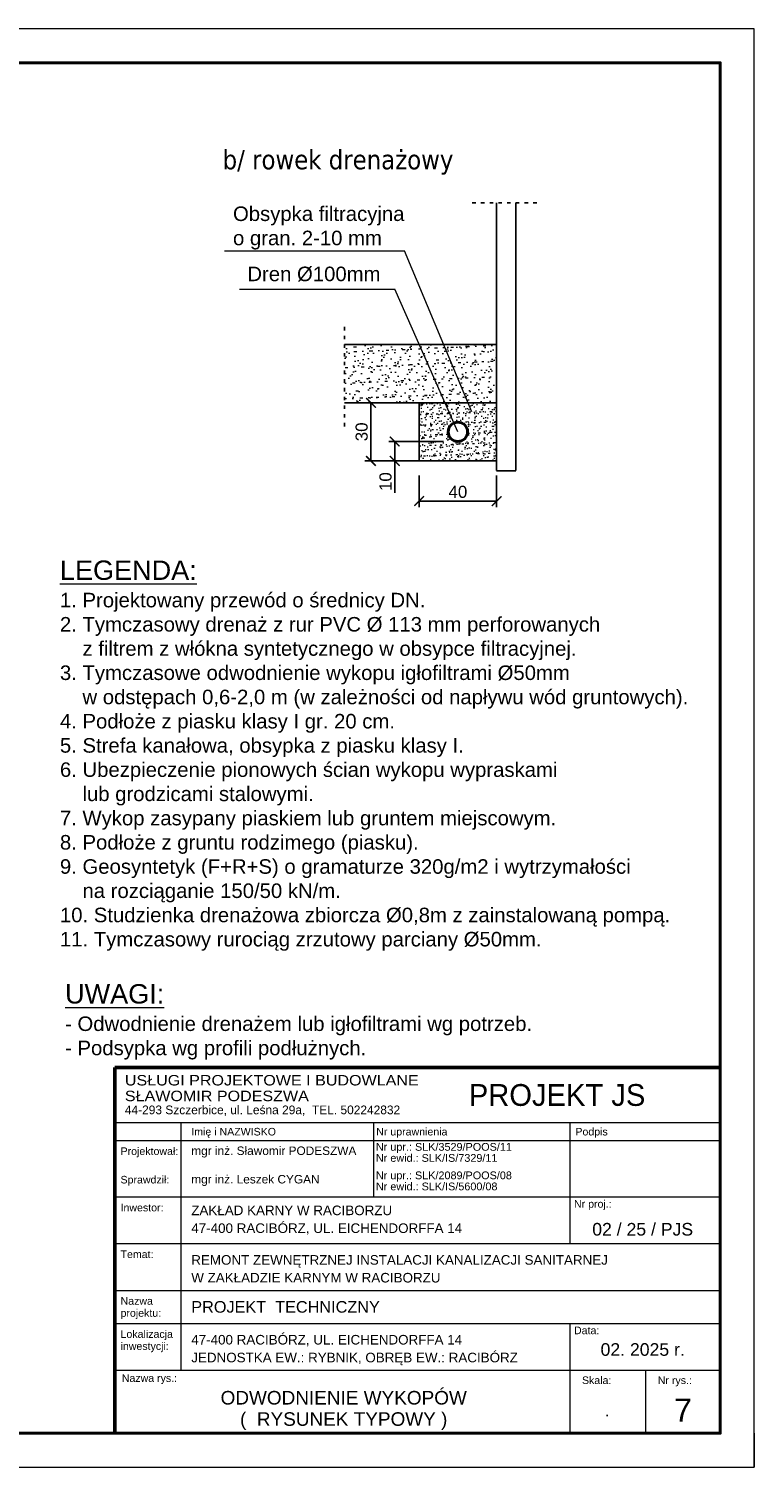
# Model space of a CAD drawing. Header units: millimetres. Extents: x 6893 to 8997, y -1620 to 1441.
# Tile 2 of 9: x 8248 to 8997, y -1620 to -135. Entities that reach past the tile are written whole.
import ezdxf
from ezdxf.enums import TextEntityAlignment as Align

# ---------------------------------------------------------------- set-up
doc = ezdxf.new("R2010")
doc.units = ezdxf.units.MM
doc.header["$MEASUREMENT"] = 0
doc.linetypes.add('ACAD_ISO03W100', pattern=[30, 12, -18])
doc.layers.get('0').update_dxf_attribs({"lineweight": 13})
doc.layers.get('Defpoints').update_dxf_attribs({"lineweight": 13})
for name, color, linetype, lineweight in [('013', 2, 'Continuous', 25), ('04', 22, 'Continuous', 40), ('__tabela', 7, 'Continuous', 15), ('_wypełnienie', 252, 'Continuous', 5), ('opisy', 7, 'Continuous', 5), ('wymiary', 3, 'Continuous', 5)]:
    doc.layers.add(name, color=color, linetype=linetype, lineweight=lineweight)
doc.styles.add('3', font='banff.ttf')
doc.styles.add('ARIAL', font='arial.ttf')
doc.styles.get("Standard").update_dxf_attribs({"font": 'arial.ttf'})
doc.dimstyles.new('ISO-25', dxfattribs={"dimtxt": 2.5, "dimasz": 2.5, "dimexe": 1.25, "dimexo": 0.625, "dimtad": 1, "dimtxsty": 'Standard', "dimcen": 2.5, "dimadec": 0, "dimazin": 0, "dimtfac": 1, "dimtmove": 0, "dimatfit": 3, "dimfxl": 1, "dimarcsym": 0})

# ---------------------------------------------------------------- blocks, each defined once
blk = doc.blocks.new('_ArchTick')
at = {"color": 0, "linetype": 'ByBlock', "const_width": 0.15}
blk.add_lwpolyline([(-0.5, -0.5), (0.5, 0.5)], dxfattribs=at)
blk = doc.blocks.new('*D269')
at = {"layer": 'Defpoints', "color": 0}
for p in [(8651.3, -581.6), (8731.3, -581.6), (8731.3, -623.1)]:
    blk.add_point(p, dxfattribs=at)
at = {"layer": 'wymiary', "color": 0, "lineweight": -2}
for p, q in [((8651.3, -596.6), (8651.3, -629.4)), ((8731.3, -596.6), (8731.3, -629.4)), ((8651.3, -623.1), (8731.3, -623.1))]:
    blk.add_line(p, q, dxfattribs=at)
at = {"layer": 'wymiary', "color": 0, "lineweight": -2, "xscale": 10, "yscale": 10, "zscale": 10, "rotation": 180}
blk.add_blockref('_ArchTick', (8651.3, -623.1), dxfattribs=at)
at = {"layer": 'wymiary', "color": 0, "lineweight": -2, "xscale": 10, "yscale": 10, "zscale": 10}
blk.add_blockref('_ArchTick', (8731.3, -623.1), dxfattribs=at)
at = {"layer": 'wymiary', "color": 0, "insert": (8691.3, -613.6), "char_height": 12.5, "attachment_point": 5, "style": 'ARIAL'}
blk.add_mtext('40', dxfattribs=at)
blk = doc.blocks.new('*D270')
at = {"layer": 'Defpoints', "color": 0}
for p in [(8601.5, -521.6), (8651.3, -521.6), (8651.3, -581.6)]:
    blk.add_point(p, dxfattribs=at)
at = {"layer": 'wymiary', "color": 0, "lineweight": -2}
for p, q in [((8636.3, -521.6), (8595.2, -521.6)), ((8601.5, -581.6), (8601.5, -521.6)), ((8636.3, -581.6), (8595.2, -581.6))]:
    blk.add_line(p, q, dxfattribs=at)
at = {"layer": 'wymiary', "color": 0, "lineweight": -2, "xscale": 10, "yscale": 10, "zscale": 10}
for p, rotation in [((8601.5, -521.6), 90), ((8601.5, -581.6), 270)]:
    blk.add_blockref('_ArchTick', p, dxfattribs=dict(at, rotation=rotation))
at = {"layer": 'wymiary', "color": 0, "insert": (8592, -551.6), "char_height": 12.5, "attachment_point": 5, "rotation": 90, "style": 'ARIAL'}
blk.add_mtext('30', dxfattribs=at)
blk = doc.blocks.new('*D271')
at = {"layer": 'Defpoints', "color": 0}
for p in [(8691.6, -561.6), (8626.1, -581.6), (8691.3, -581.6)]:
    blk.add_point(p, dxfattribs=at)
at = {"layer": 'wymiary', "color": 0, "lineweight": -2}
for p, q in [((8676.6, -561.6), (8619.9, -561.6)), ((8626.1, -561.6), (8626.1, -581.6)), ((8676.3, -581.6), (8619.9, -581.6)), ((8626.1, -581.6), (8626.1, -614.5))]:
    blk.add_line(p, q, dxfattribs=at)
at = {"layer": 'wymiary', "color": 0, "lineweight": -2, "xscale": 10, "yscale": 10, "zscale": 10}
for p, rotation in [((8626.1, -561.6), 90), ((8626.1, -581.6), 270)]:
    blk.add_blockref('_ArchTick', p, dxfattribs=dict(at, rotation=rotation))
at = {"layer": 'wymiary', "color": 0, "insert": (8616.6, -603), "char_height": 12.5, "attachment_point": 5, "rotation": 90, "style": 'ARIAL'}
blk.add_mtext('10', dxfattribs=at)

msp = doc.modelspace()

# ---------------------------------------------------------------- hatches: boundary and pattern name
at = {"layer": '_wypełnienie'}
h = msp.add_hatch(dxfattribs=at)
h.set_pattern_fill('AR-SAND', color=256, scale=6, angle=45, style=0)
h.set_pattern_definition([(82.5, (2300, 50), (-8.442079, 7.907563), [0, -9.12, 0, -10.2, 0, -9.75]), (52.5, (2300, 50), (-4.464825, 19.48188), [0, -4.92, 0, -8.22, 0, -3.15]), (12.5, (2294.782, 44.782), (13.188176, 13.236194), [0, -3, 0, -10.8, 0, -14.1]), (2.5, (2294.782, 44.782), (9.030253, 16.477577), [0, -1.5, 0, -7.08, 0, -8.1])])
h.paths.add_polyline_path([(8574.386, -521.589), (8731.278, -521.589), (8731.278, -461.589), (8574.386, -461.589)])
h = msp.add_hatch(dxfattribs=at)
h.set_pattern_fill('AR-SAND', color=256, scale=4, angle=45, style=0)
h.set_pattern_definition([(82.5, (2300, 50), (-5.628053, 5.2717085), [0, -6.08, 0, -6.8, 0, -6.5]), (52.5, (2300, 50), (-2.97655, 12.987919), [0, -3.28, 0, -5.48, 0, -2.1]), (12.5, (2296.521, 46.521), (8.792117, 8.8241295), [0, -2, 0, -7.2, 0, -9.4]), (2.5, (2296.521, 46.521), (6.020169, 10.985051), [0, -1, 0, -4.72, 0, -5.4])])
h.paths.add_polyline_path([(8661.278, -521.589), (8651.278, -521.589), (8651.278, -564.642), (8661.278, -557.216)])
h.paths.add_polyline_path([(8661.278, -557.216), (8651.278, -564.642), (8651.278, -581.589), (8661.278, -581.589)])
h.paths.add_polyline_path([(8661.278, -581.589), (8731.278, -581.589), (8731.278, -521.589), (8661.278, -521.589)])
h.paths.add_polyline_path([(8681.278, -551.589, -1), (8701.278, -551.589, -1)], flags=16)

# ---------------------------------------------------------------- linework, layer by layer
at = {"layer": '013', "linetype": 'ACAD_ISO03W100', "ltscale": 0.3}
for p, q in [((8706.114, -315.309), (8774.244, -315.309)), ((8574.386, -545.909), (8574.386, -443.116))]:
    msp.add_line(p, q, dxfattribs=at)
at = {"layer": '013'}
for p, q in [((8731.278, -315.309), (8731.278, -591.589)), ((8751.278, -315.309), (8751.278, -591.589)), ((8574.386, -461.589), (8731.278, -461.589)), ((8731.278, -521.589), (8574.386, -521.589)), ((8651.278, -521.589), (8651.278, -581.589)), ((8651.278, -521.589), (8731.278, -521.589)), ((8651.278, -581.589), (8731.278, -581.589)), ((8731.278, -591.976), (8751.278, -591.976))]:
    msp.add_line(p, q, dxfattribs=at)
at = {"layer": '04'}
msp.add_circle((8691.278, -551.589), 10, dxfattribs=at)
at = {"layer": '__tabela', "lineweight": 50}
for p, q in [((8337.218, -1207.761), (8962.218, -1207.761)), ((8337.218, -1585.478), (8337.218, -1207.761))]:
    msp.add_line(p, q, dxfattribs=at)
at = {"layer": '__tabela'}
for p, q in [((8962.218, -1207.761), (8962.218, -1585.478)), ((8337.218, -1264.618), (8962.218, -1264.618)), ((8405.117, -1264.618), (8405.117, -1341.448)), ((8604.06, -1264.618), (8604.06, -1341.448)), ((8806.728, -1264.618), (8806.728, -1341.448)), ((8337.218, -1283.243), (8962.218, -1283.243)), ((8337.218, -1341.448), (8962.218, -1341.448)), ((8405.117, -1341.448), (8405.117, -1520.268)), ((8806.728, -1341.448), (8806.728, -1389.653)), ((8337.218, -1389.653), (8962.218, -1389.653)), ((8337.218, -1437.858), (8962.217, -1437.858)), ((8337.218, -1472.063), (8962.217, -1472.063)), ((8806.728, -1472.063), (8806.728, -1520.268)), ((8337.218, -1520.268), (8962.218, -1520.268)), ((8337.218, -1520.268), (8962.218, -1520.268)), ((8806.728, -1520.268), (8806.728, -1585.478)), ((8884.98, -1520.268), (8884.98, -1585.478)), ((8962.218, -1585.478), (8337.218, -1585.478)), ((8997.218, -1585.478), (8997.218, -1620.478))]:
    msp.add_line(p, q, dxfattribs=at)
msp.add_lwpolyline([(6897.218, -1620.478), (8997.218, -1620.478), (8997.218, -135.478), (6897.218, -135.478)], close=True, dxfattribs=at)
at = {"layer": '__tabela', "lineweight": 40}
msp.add_lwpolyline([(7002.218, -1585.478), (8962.218, -1585.478), (8962.218, -170.478), (7002.218, -170.478)], close=True, dxfattribs=at)
at = {"layer": 'opisy'}
for p, q in [((8450.305, -364.561), (8636.289, -364.561)), ((8705.795, -530.858), (8636.289, -364.561)), ((8465.903, -404.384), (8626.289, -404.384)), ((8691.278, -551.589), (8626.289, -404.384))]:
    msp.add_line(p, q, dxfattribs=at)

# ---------------------------------------------------------------- texts
at = {"layer": '__tabela', "style": 'ARIAL'}
for s, height, width, p in [('USŁUGI PROJEKTOWE I BUDOWLANE', 10.8, 1.1, (8347.5, -1226.372)), ('SŁAWOMIR PODESZWA', 10.8, 1.1, (8347.5, -1242.572)), ('44-293 Szczerbice, ul. Leśna 29a,  TEL. 502242832', 9, 0.98, (8347.5, -1256.072))]:
    msp.add_text(s, height=height, dxfattribs=dict(at, width=width)).set_placement(p)
at = {"layer": '__tabela', "style": '3'}
msp.add_text('PROJEKT JS', height=22.5, dxfattribs=at).set_placement((8702.572, -1236.19), align=Align.MIDDLE_LEFT)
at = {"layer": '__tabela', "style": 'ARIAL'}
for s, height, p in [('Imię i NAZWISKO', 7.82516, (8416.068, -1277.98)), ('Nr uprawnienia', 7.82516, (8606.995, -1277.98)), ('Podpis', 7.8252, (8812.598, -1277.98)), ('Projektował:', 7.82516, (8343.049, -1298.119)), ('mgr inż. Sławomir PODESZWA', 8.74776, (8416.068, -1298.119)), ('Nr upr.: SLK/3529/POOS/11', 8, (8606.66, -1293.753)), ('Nr ewid.: SLK/IS/7329/11', 8, (8606.66, -1305.187)), ('Sprawdził:', 7.8252, (8343.049, -1327.521)), ('mgr inż. Leszek CYGAN', 8.74776, (8416.068, -1327.521)), ('Nr upr.: SLK/2089/POOS/08', 8, (8606.66, -1323.155)), ('Nr ewid.: SLK/IS/5600/08', 8, (8606.66, -1334.589)), ('Inwestor:', 7.8252, (8343.049, -1356.324)), ('ZAKŁAD KARNY W RACIBORZU', 9.89583, (8416.068, -1360.262)), ('Nr proj.:', 7.8252, (8811.195, -1352.521)), ('47-400 RACIBÓRZ, UL. EICHENDORFFA 14', 9.89583, (8416.068, -1378.636)), ('Temat:', 7.8252, (8343.048, -1404.529)), ('REMONT ZEWNĘTRZNEJ INSTALACJI KANALIZACJI SANITARNEJ ', 9.89583, (8416.068, -1411.387)), ('W ZAKŁADZIE KARNYM W RACIBORZU', 9.89583, (8416.068, -1429.762)), ('Nazwa', 7.8252, (8343.048, -1452.734)), ('PROJEKT  TECHNICZNY', 12, (8416.068, -1460.927)), ('projektu:', 7.8252, (8343.048, -1465.165)), ('Lokalizacja', 7.82516, (8343.048, -1486.939)), ('47-400 RACIBÓRZ, UL. EICHENDORFFA 14', 9.89583, (8416.068, -1493.797)), ('Data:', 7.8252, (8811.195, -1483.136)), ('inwestycji:', 7.82516, (8343.048, -1499.37)), ('JEDNOSTKA EW.: RYBNIK, OBRĘB EW.: RACIBÓRZ', 9.89583, (8416.068, -1512.171)), ('Nazwa rys.:', 7.82516, (8344.331, -1532.361)), ('Skala:', 7.8252, (8819.392, -1534.599)), ('Nr rys.:', 7.8252, (8897.643, -1534.599))]:
    msp.add_text(s, height=height, dxfattribs=at).set_placement(p)
for s, height, p in [('02 / 25 / PJS', 13.02083, (8882.067, -1374.803)), ('02. 2025 r.', 13.02083, (8882.066, -1498.935)), ('7', 23.958, (8923.599, -1561.556))]:
    msp.add_text(s, height=height, dxfattribs=at).set_placement(p, align=Align.MIDDLE_CENTER)
for s, p in [('ODWODNIENIE WYKOPÓW', (8573.427, -1555.728)), ('(  RYSUNEK TYPOWY )', (8573.427, -1577.728))]:
    msp.add_text(s, height=14, dxfattribs=at).set_placement(p, align=Align.CENTER)
at = {"layer": '__tabela', "style": 'ARIAL', "width": 0.9}
msp.add_text('.', height=13.021, dxfattribs=at).set_placement((8845.466, -1561.556), align=Align.MIDDLE_CENTER)
at = {"layer": 'opisy'}
for s, insert, char_height, width, attachment_point in [('{\\fTahoma|b0|i0|c238|p32;b/ rowek drenażowy}', (8567.541, -273.408), 20, 327.4806, 5), ('{\\fArial|b0|i0|c0|p34;Obsypka filtracyjna\\Po gran. 2-10 mm}', (8459.138, -341.191), 15, 197.6908, 4), ('{\\fArial|b0|i0|c0|p34;Dren %%c100mm}', (8611.387, -381.051), 15, 180.8669, 3), ('{\\LLEGENDA:\\P}\\H0.7502x;1. Projektowany przewód o średnicy DN.\\P2. Tymczasowy drenaż z rur PVC %%C 113 mm perforowanych\\P    z filtrem z włókna syntetycznego w obsypce filtracyjnej.\\P3. Tymczasowe odwodnienie wykopu igłofiltrami %%C50mm\\P    w odstępach 0,6-2,0 m (w zależności od napływu wód gruntowych).\\P4. Podłoże z piasku klasy I gr. 20 cm.\\P5. Strefa kanałowa, obsypka z piasku klasy I.\\P6. Ubezpieczenie pionowych ścian wykopu wypraskami\\P    lub grodzicami stalowymi.\\P7. Wykop zasypany piaskiem lub gruntem miejscowym.\\P8. Podłoże z gruntu rodzimego (piasku).\\P\\H0.99998x;9. Geosyntetyk (F+R+S) o gramaturze 320g/m2 i wytrzymałości\\P    na rozciąganie 150/50 kN/m.\\P10. Studzienka drenażowa zbiorcza %%C0,8m z zainstalowaną pompą. \\P11. Tymczasowy rurociąg zrzutowy parciany %%C50mm.', (8280.463, -885.907), 19.995, 653.1459, 4), ('{\\LUWAGI:\\P\\H0.75x;\\l- Odwodnienie drenażem lub igłofiltrami wg potrzeb.\\P- Podsypka wg profili podłużnych.}', (8285.77, -1160.709), 20, 653.1459, 4)]:
    msp.add_mtext(s, dxfattribs=dict(at, insert=insert, char_height=char_height, width=width, attachment_point=attachment_point))

# ---------------------------------------------------------------- dimensions: what is measured, and where the dimension line sits
at = {"layer": 'wymiary'}
for base, p1, p2, text, picture, middle in [((8601.48, -521.589), (8651.278, -581.589), (8651.278, -521.589), '30', '*D270', (8591.974, -551.589)), ((8626.127, -581.589), (8691.572, -561.585), (8691.278, -581.589), '10', '*D271', (8616.621, -603.045))]:
    dim = msp.add_linear_dim(base=base, p1=p1, p2=p2, angle=90, text=text, dimstyle='ISO-25', override={"dimscale": 5, "dimasz": 2, "dimexo": 3, "dimtxsty": 'ARIAL', "dimblk1": 'ArchTick', "dimblk2": 'ArchTick', "dimsah": 1}, dxfattribs=at)
    dim.commit()
    dim.dimension.update_dxf_attribs({"geometry": picture, "text_midpoint": middle})
dim = msp.add_linear_dim(base=(8731.278, -623.103), p1=(8651.278, -581.589), p2=(8731.278, -581.589), text='40', dimstyle='ISO-25', override={"dimscale": 5, "dimasz": 2, "dimexo": 3, "dimtxsty": 'ARIAL', "dimblk1": 'ArchTick', "dimblk2": 'ArchTick', "dimsah": 1}, dxfattribs=at)
dim.commit()
dim.dimension.update_dxf_attribs({"geometry": '*D269', "text_midpoint": (8691.278, -613.597)})

doc.saveas('drawing.dxf')
